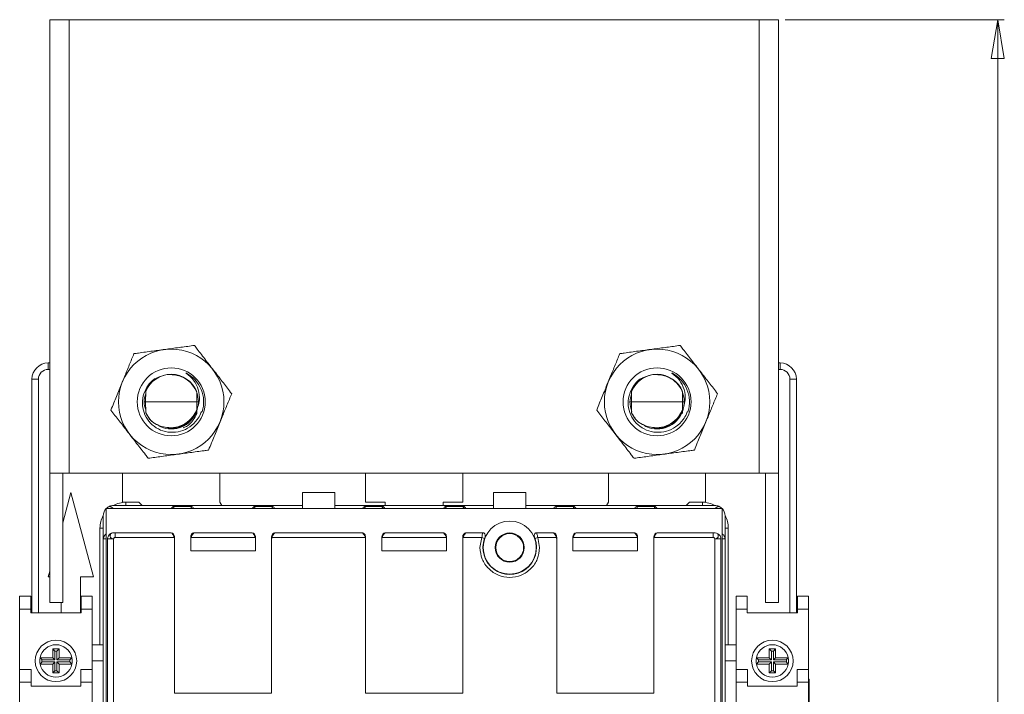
# Model space of a CAD drawing. Header units: millimetres. Extents: x 0 to 841, y 0 to 594.
# Tile 4 of 11: x 106 to 258, y 349 to 453. Entities that reach past the tile are written whole.
import ezdxf

# ---------------------------------------------------------------- set-up
doc = ezdxf.new("R2010")
doc.units = ezdxf.units.MM
doc.styles.add('SLDTEXTSTYLE3', font='TXT', dxfattribs={"width": 0.75})
doc.dimstyles.new('SLDDIMSTYLE0', dxfattribs={"dimtxt": 5.820833, "dimasz": 6, "dimexe": 0, "dimexo": 0.0625, "dimgap": 1.455208, "dimtad": 2, "dimdec": 1, "dimrnd": 1e-09, "dimzin": 12, "dimdsep": 46, "dimtxsty": 'SLDTEXTSTYLE3', "dimblk1": 'CLOSED', "dimblk2": 'CLOSED', "dimsah": 1, "dimcen": 0.09, "dimadec": 0, "dimazin": 0, "dimtfac": 1, "dimtdec": 1, "dimtofl": 0, "dimtmove": 0, "dimatfit": 3, "dimldrblk": 'CLOSED', "dimfxl": 0, "dimtolj": 1, "dimtzin": 12, "dimarcsym": 0})

# ---------------------------------------------------------------- blocks, each defined once
blk = doc.blocks.new('_CLOSED')
at = {"color": 0, "linetype": 'ByBlock', "lineweight": -2}
for p, q in [((-1, 0.166667), (0, 0)), ((-1, 0.166667), (-1, -0.166667)), ((0, 0), (-1, -0.166667)), ((0, 0), (-1, 0))]:
    blk.add_line(p, q, dxfattribs=at)
blk = doc.blocks.new('*D3')
at = {"color": 7, "linetype": 'Continuous', "lineweight": 0}
for p, q in [((223.82, 453.45), (257.67, 453.45)), ((256.67, 453.45), (256.67, 197.45)), ((238.88, 342.06), (246.74, 342.06)), ((238.88, 342.06), (238.88, 340.88)), ((246.74, 342.06), (246.74, 340.88)), ((238.88, 313.7), (238.88, 314.88)), ((246.74, 313.7), (246.74, 314.88)), ((238.88, 313.7), (246.74, 313.7)), ((223.82, 197.45), (257.67, 197.45))]:
    blk.add_line(p, q, dxfattribs=at)
at = {"color": 7, "linetype": 'Continuous', "lineweight": 0, "xscale": 6, "yscale": 6}
for p, rotation in [((256.67, 453.45, 9.59), 89.99999999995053), ((256.67, 197.45, 9.59), 269.9999999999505)]:
    blk.add_blockref('_CLOSED', p, dxfattribs=dict(at, rotation=rotation))
at = {"color": 7, "linetype": 'Continuous', "lineweight": 0, "char_height": 5.821, "attachment_point": 1, "rotation": 90, "style": 'SLDTEXTSTYLE3'}
for s, insert in [('10,079', (239.93, 316.05)), ('256', (249.17, 321.43))]:
    blk.add_mtext(s, dxfattribs=dict(at, insert=insert))

msp = doc.modelspace()

# ---------------------------------------------------------------- linework, layer by layer
at = {"color": 7, "linetype": 'Continuous', "lineweight": 15}
for p, q in [((110.32, 453.45), (110.32, 383.45)), ((110.32, 453.45), (113.32, 453.45)), ((219.82, 453.45), (113.32, 453.45)), ((113.32, 453.45), (113.32, 383.45)), ((219.82, 383.45), (219.82, 453.45)), ((219.82, 453.45), (222.82, 453.45)), ((222.82, 383.45), (222.82, 453.45)), ((110.07, 400.45), (110.32, 400.45)), ((110.07, 399.45), (110.07, 400.45)), ((222.82, 400.45), (223.07, 400.45)), ((223.07, 400.45), (223.07, 399.45)), ((110.07, 399.45), (110.32, 399.45)), ((222.82, 399.45), (223.07, 399.45)), ((107.57, 361.85), (107.57, 397.95)), ((108.57, 397.95), (107.57, 397.95)), ((108.57, 361.85), (108.57, 397.95)), ((224.57, 397.95), (225.57, 397.95)), ((224.57, 397.95), (224.57, 361.85)), ((225.57, 397.95), (225.57, 361.85)), ((125.12, 394.45), (125.14, 396.02)), ((125.14, 396.02), (125.14, 396.36)), ((133.01, 395.87), (133.02, 394.45)), ((200.12, 394.45), (200.14, 396.02)), ((200.14, 396.02), (200.14, 396.36)), ((208.01, 395.87), (208.02, 394.45)), ((124.89, 394.45), (125.12, 394.45)), ((125.14, 392.87), (125.12, 394.45)), ((125.12, 394.45), (133.02, 394.45)), ((133.02, 394.45), (133.01, 393.26)), ((133.02, 394.45), (133.26, 394.45)), ((199.89, 394.45), (200.12, 394.45)), ((200.14, 392.87), (200.12, 394.45)), ((200.12, 394.45), (208.02, 394.45)), ((208.02, 394.45), (208.01, 393.26)), ((208.02, 394.45), (208.26, 394.45)), ((125.14, 392.75), (125.14, 392.87)), ((132.8, 392.8), (133.01, 393.26)), ((133.01, 392.64), (133.01, 393.26)), ((200.14, 392.75), (200.14, 392.87)), ((207.8, 392.8), (208.01, 393.26)), ((208.01, 392.64), (208.01, 393.26)), ((113.32, 383.45), (110.32, 383.45)), ((110.32, 383.45), (110.32, 363.45)), ((112.32, 363.45), (112.32, 383.45)), ((219.82, 383.45), (113.32, 383.45)), ((121.57, 378.95), (121.57, 383.45)), ((136.57, 383.45), (136.57, 378.95)), ((159.07, 378.95), (159.07, 383.45)), ((174.07, 383.45), (174.07, 378.95)), ((196.57, 383.45), (196.57, 378.95)), ((211.57, 378.95), (211.57, 383.45)), ((222.82, 383.45), (219.82, 383.45)), ((220.82, 383.45), (220.82, 363.45)), ((222.82, 383.45), (222.82, 363.45)), ((112.32, 375.78), (113.57, 380.45)), ((113.57, 380.45), (117.06, 367.45)), ((154.32, 380.45), (149.32, 380.45)), ((149.32, 380.45), (149.32, 377.98)), ((154.32, 377.98), (154.32, 380.45)), ((178.82, 380.45), (178.82, 377.98)), ((183.82, 380.45), (178.82, 380.45)), ((183.82, 380.45), (183.82, 377.98)), ((124.07, 378.95), (121.57, 378.95)), ((122.07, 378.95), (122.07, 378.45)), ((124.57, 378.45), (124.07, 378.95)), ((136.57, 378.95), (136.87, 378.45)), ((162.07, 378.95), (159.07, 378.95)), ((162.07, 378.45), (162.07, 378.95)), ((171.07, 378.95), (171.07, 378.45)), ((174.07, 378.95), (171.07, 378.95)), ((196.57, 378.95), (196.28, 378.45)), ((208.57, 378.45), (209.07, 378.95)), ((209.07, 378.95), (211.57, 378.95)), ((211.07, 378.95), (211.07, 378.45)), ((119.04, 377.98), (119.04, 272.91)), ((214.11, 377.98), (119.04, 377.98)), ((149.32, 378.45), (120.17, 378.45)), ((132.27, 378.3), (129.38, 378.3)), ((144.77, 378.3), (141.88, 378.3)), ((154.32, 378.45), (178.82, 378.45)), ((158.88, 378.3), (161.77, 378.3)), ((171.38, 378.3), (174.27, 378.3)), ((183.82, 378.45), (212.97, 378.45)), ((188.38, 378.3), (191.27, 378.3)), ((200.88, 378.3), (203.77, 378.3)), ((214.11, 272.91), (214.11, 377.98)), ((118.57, 373.28), (118.57, 376.85)), ((214.57, 376.85), (214.57, 373.28)), ((118.07, 374.95), (118.07, 356.95)), ((118.07, 374.95), (118.57, 374.95)), ((120.36, 374.25), (120.42, 374.24)), ((120.36, 374.25), (120.36, 374.25)), ((129.07, 374.25), (120.36, 374.25)), ((129.07, 374.24), (120.42, 374.24)), ((129.07, 374.24), (129.07, 374.25)), ((132.57, 374.25), (132.57, 374.24)), ((141.57, 374.25), (132.57, 374.25)), ((132.57, 374.24), (141.57, 374.24)), ((141.57, 374.24), (141.57, 374.25)), ((145.07, 374.24), (145.07, 374.25)), ((158.57, 374.25), (145.07, 374.25)), ((158.57, 374.24), (145.07, 374.24)), ((158.57, 374.24), (158.57, 374.25)), ((162.07, 374.25), (162.07, 374.24)), ((171.07, 374.25), (162.07, 374.25)), ((162.07, 374.24), (171.07, 374.24)), ((171.07, 374.24), (171.07, 374.25)), ((174.57, 374.24), (174.57, 374.25)), ((177.16, 374.25), (174.57, 374.25)), ((177.15, 374.24), (174.57, 374.24)), ((177.15, 374.24), (177.16, 374.25)), ((185.49, 374.25), (185.5, 374.24)), ((188.07, 374.25), (185.49, 374.25)), ((188.07, 374.24), (185.5, 374.24)), ((188.07, 374.24), (188.07, 374.25)), ((191.57, 374.25), (191.57, 374.24)), ((200.57, 374.25), (191.57, 374.25)), ((191.57, 374.24), (200.57, 374.24)), ((200.57, 374.24), (200.57, 374.25)), ((204.07, 374.25), (204.07, 374.24)), ((212.78, 374.25), (204.07, 374.25)), ((204.07, 374.24), (212.73, 374.24)), ((212.73, 374.24), (212.78, 374.25)), ((212.73, 373.53), (212.73, 374.24)), ((212.78, 374.25), (212.79, 374.25)), ((215.07, 374.95), (214.57, 374.95)), ((215.07, 356.95), (215.07, 374.95)), ((118.6, 373.28), (118.57, 373.28)), ((118.57, 373.28), (118.57, 277.61)), ((118.64, 373.59), (118.6, 373.28)), ((119.04, 373.28), (118.6, 373.28)), ((119.24, 373.28), (119.24, 277.61)), ((120.17, 373.28), (119.24, 373.28)), ((120.17, 373.28), (120.17, 277.61)), ((129.53, 373.53), (120.42, 373.53)), ((129.57, 373.24), (129.57, 373.54)), ((129.57, 349.45), (129.57, 373.24)), ((132.07, 373.54), (132.07, 373.24)), ((132.07, 373.24), (132.07, 371.45)), ((142.03, 373.53), (132.12, 373.53)), ((142.07, 373.54), (142.07, 373.24)), ((142.07, 373.24), (142.07, 371.45)), ((144.57, 373.54), (144.57, 373.24)), ((144.57, 373.24), (144.57, 349.45)), ((159.03, 373.53), (144.62, 373.53)), ((159.07, 373.54), (159.07, 373.24)), ((159.07, 349.45), (159.07, 373.24)), ((161.57, 373.54), (161.57, 373.24)), ((161.57, 373.24), (161.57, 371.45)), ((171.53, 373.53), (161.62, 373.53)), ((171.57, 373.54), (171.57, 373.24)), ((171.57, 373.24), (171.57, 371.45)), ((174.07, 373.24), (174.07, 373.54)), ((174.07, 373.24), (174.07, 349.45)), ((177.01, 373.53), (174.12, 373.53)), ((176.72, 371.95), (177.01, 373.53)), ((177.44, 373.37), (177.01, 373.53)), ((185.64, 373.53), (185.21, 373.37)), ((185.64, 373.53), (185.92, 371.95)), ((188.53, 373.53), (185.64, 373.53)), ((188.57, 373.54), (188.57, 373.24)), ((188.57, 349.45), (188.57, 373.24)), ((191.07, 373.54), (191.07, 373.24)), ((191.07, 373.24), (191.07, 371.45)), ((191.12, 373.53), (201.03, 373.53)), ((201.07, 373.54), (201.07, 373.24)), ((201.07, 373.24), (201.07, 371.45)), ((203.57, 373.24), (203.57, 373.54)), ((203.57, 373.24), (203.57, 349.45)), ((212.73, 373.53), (203.62, 373.53)), ((212.97, 373.28), (212.97, 277.61)), ((213.91, 373.28), (212.97, 373.28)), ((213.91, 277.61), (213.91, 373.28)), ((214.54, 373.28), (214.11, 373.28)), ((214.54, 373.28), (214.51, 373.59)), ((214.57, 373.28), (214.54, 373.28)), ((214.57, 373.28), (214.57, 277.61)), ((132.07, 371.45), (142.07, 371.45)), ((171.57, 371.45), (161.57, 371.45)), ((201.07, 371.45), (191.07, 371.45)), ((110.09, 367.45), (110.32, 368.32)), ((110.32, 367.45), (110.09, 367.45)), ((117.06, 367.45), (115.07, 367.45)), ((115.07, 367.45), (115.07, 361.85)), ((105.67, 364.45), (107.37, 364.45)), ((105.67, 362.45), (105.67, 364.45)), ((107.37, 364.45), (107.37, 362.45)), ((112.32, 363.45), (110.32, 363.45)), ((112.07, 361.85), (112.07, 363.45)), ((115.17, 364.45), (116.87, 364.45)), ((115.17, 362.45), (115.17, 364.45)), ((116.87, 364.45), (116.87, 362.45)), ((216.27, 364.45), (217.97, 364.45)), ((216.27, 362.45), (216.27, 364.45)), ((217.97, 364.45), (217.97, 362.45)), ((222.82, 363.45), (220.82, 363.45)), ((225.77, 364.45), (227.47, 364.45)), ((225.77, 362.45), (225.77, 364.45)), ((227.47, 364.45), (227.47, 362.45)), ((107.37, 362.45), (105.67, 362.45)), ((105.67, 353.15), (105.67, 362.45)), ((107.37, 361.85), (107.37, 362.45)), ((107.37, 361.85), (115.17, 361.85)), ((116.87, 362.45), (115.17, 362.45)), ((115.17, 361.85), (115.17, 362.45)), ((116.87, 354.45), (116.87, 362.45)), ((217.97, 362.45), (216.27, 362.45)), ((216.27, 354.45), (216.27, 362.45)), ((217.97, 361.85), (217.97, 362.45)), ((225.77, 361.85), (217.97, 361.85)), ((227.47, 362.45), (225.77, 362.45)), ((225.77, 361.85), (225.77, 362.45)), ((227.47, 353.15), (227.47, 362.45)), ((111.12, 355.95), (110.77, 356.3)), ((110.77, 356.3), (111.77, 356.3)), ((110.77, 354.95), (110.77, 356.3)), ((111.12, 355.95), (111.43, 355.95)), ((111.12, 354.6), (111.12, 355.95)), ((111.43, 355.95), (111.77, 356.3)), ((111.43, 355.95), (111.43, 354.6)), ((111.77, 356.3), (111.77, 354.95)), ((116.87, 356.95), (118.57, 356.95)), ((216.27, 356.95), (214.57, 356.95)), ((221.72, 355.95), (221.37, 356.3)), ((222.37, 356.3), (221.37, 356.3)), ((221.37, 356.3), (221.37, 354.95)), ((222.03, 355.95), (221.72, 355.95)), ((221.72, 355.95), (221.72, 354.6)), ((222.03, 355.95), (222.37, 356.3)), ((222.03, 354.6), (222.03, 355.95)), ((222.37, 354.95), (222.37, 356.3)), ((109.12, 354.6), (108.82, 354.95)), ((108.82, 354.95), (110.77, 354.95)), ((109.12, 354.29), (108.82, 353.95)), ((109.12, 354.6), (111.12, 354.6)), ((111.12, 354.29), (109.12, 354.29)), ((111.12, 354.6), (110.77, 354.95)), ((111.12, 354.29), (110.77, 353.95)), ((111.12, 352.94), (111.12, 354.29)), ((111.43, 354.6), (111.77, 354.95)), ((111.43, 354.6), (113.42, 354.6)), ((111.43, 354.29), (111.43, 352.94)), ((111.43, 354.29), (111.77, 353.95)), ((113.42, 354.29), (111.43, 354.29)), ((111.77, 354.95), (113.72, 354.95)), ((113.42, 354.6), (113.72, 354.95)), ((113.42, 354.29), (113.72, 353.95)), ((116.87, 354.45), (116.87, 353.15)), ((118.57, 354.45), (116.87, 354.45)), ((216.27, 354.45), (214.57, 354.45)), ((216.27, 354.45), (216.27, 353.15)), ((219.72, 354.6), (219.42, 354.95)), ((221.37, 354.95), (219.42, 354.95)), ((219.72, 354.29), (219.42, 353.95)), ((221.72, 354.6), (219.72, 354.6)), ((219.72, 354.29), (221.72, 354.29)), ((221.72, 354.6), (221.37, 354.95)), ((221.72, 354.29), (221.37, 353.95)), ((221.72, 354.29), (221.72, 352.94)), ((222.03, 354.6), (222.37, 354.95)), ((224.02, 354.6), (222.03, 354.6)), ((222.03, 354.29), (222.37, 353.95)), ((222.03, 354.29), (224.02, 354.29)), ((222.03, 352.94), (222.03, 354.29)), ((224.32, 354.95), (222.37, 354.95)), ((224.02, 354.6), (224.32, 354.95)), ((224.02, 354.29), (224.32, 353.95)), ((105.67, 353.15), (107.42, 353.15)), ((105.67, 351.15), (105.67, 353.15)), ((107.42, 353.15), (107.42, 351.15)), ((110.77, 353.95), (108.82, 353.95)), ((110.77, 352.6), (110.77, 353.95)), ((111.12, 352.94), (110.77, 352.6)), ((111.43, 352.94), (111.12, 352.94)), ((111.43, 352.94), (111.77, 352.6)), ((111.77, 353.95), (111.77, 352.6)), ((113.72, 353.95), (111.77, 353.95)), ((115.12, 353.15), (116.87, 353.15)), ((115.12, 351.15), (115.12, 353.15)), ((116.87, 353.15), (116.87, 351.15)), ((216.27, 353.15), (218.02, 353.15)), ((216.27, 351.15), (216.27, 353.15)), ((218.02, 353.15), (218.02, 351.15)), ((219.42, 353.95), (221.37, 353.95)), ((221.37, 353.95), (221.37, 352.6)), ((221.72, 352.94), (221.37, 352.6)), ((221.72, 352.94), (222.03, 352.94)), ((222.03, 352.94), (222.37, 352.6)), ((222.37, 353.95), (224.32, 353.95)), ((222.37, 352.6), (222.37, 353.95)), ((225.72, 353.15), (227.47, 353.15)), ((225.72, 351.15), (225.72, 353.15)), ((227.47, 353.15), (227.47, 351.15)), ((107.42, 351.15), (105.67, 351.15)), ((105.67, 351.15), (105.67, 299.75)), ((107.42, 350.55), (107.42, 351.15)), ((111.77, 352.6), (110.77, 352.6)), ((115.12, 350.55), (115.12, 351.15)), ((116.87, 351.15), (115.12, 351.15)), ((116.87, 299.75), (116.87, 351.15)), ((218.02, 351.15), (216.27, 351.15)), ((216.27, 351.15), (216.27, 299.75)), ((218.02, 350.55), (218.02, 351.15)), ((221.37, 352.6), (222.37, 352.6)), ((225.72, 350.55), (225.72, 351.15)), ((227.47, 351.15), (225.72, 351.15)), ((227.57, 351.65), (227.47, 351.65)), ((227.47, 299.75), (227.47, 351.15)), ((227.57, 351.65), (227.57, 350.65)), ((107.42, 350.55), (115.12, 350.55)), ((225.72, 350.55), (218.02, 350.55)), ((227.57, 350.65), (227.47, 350.65)), ((227.57, 350.65), (227.57, 302.75)), ((144.57, 349.45), (129.57, 349.45)), ((174.07, 349.45), (159.07, 349.45)), ((203.57, 349.45), (188.57, 349.45))]:
    msp.add_line(p, q, dxfattribs=at)
for centre, radius in [((129.07, 394.45), 8.14), ((204.07, 394.45), 8.14), ((129.07, 394.45), 5.25), ((204.07, 394.45), 5.25), ((181.32, 371.95), 4.1), ((181.32, 371.95), 2.25), ((181.32, 371.95), 2.15), ((111.27, 354.45), 3.2), ((221.87, 354.45), 3.2)]:
    msp.add_circle(centre, radius, dxfattribs=at)
for centre, radius, start, end in [((110.07, 397.95), 2.5, 90, 180), ((223.07, 397.95), 2.5, 360, 90), ((110.07, 397.95), 1.5, 90, 180), ((129.07, 394.45), 5, 342.1554, 62.9403), ((204.07, 394.45), 5, 342.1554, 62.9403), ((223.07, 397.95), 1.5, 360, 90), ((122.07, 374.95), 4, 90, 118.9679), ((211.07, 374.95), 4, 61.0321, 90), ((120.17, 376.85), 1.6, 135, 180), ((120.17, 376.85), 1.6, 112.5033, 135), ((120.17, 376.85), 1.6, 90, 112.5036), ((212.97, 376.85), 1.6, 67.4964, 90), ((212.97, 376.85), 1.6, 45, 67.4967), ((212.97, 376.85), 1.6, 0, 45), ((122.07, 374.95), 4, 151.0321, 180), ((211.07, 374.95), 4, 360, 28.9679), ((119.66, 373.15), 1.12, 123.691, 156.954), ((176.99, 373.53), 0.731, 51.0451, 76.8187), ((185.66, 373.53), 0.731, 103.1813, 128.9549), ((213.49, 373.15), 1.12, 23.046, 56.309), ((119.4, 373.28), 0.828, 157.9807, 179.8277), ((181.32, 371.95), 4.14, 159.8343, 20.1657), ((213.75, 373.28), 0.828, 0.1723, 22.0193), ((111.27, 354.45), 2.5, 11.537, 168.463), ((221.87, 354.45), 2.5, 11.537, 168.463), ((111.27, 354.45), 2.5, 168.463, 191.537), ((111.27, 354.45), 2.16, 175.8588, 184.1412), ((111.27, 354.45), 2.16, 355.8588, 4.1412), ((111.27, 354.45), 2.5, 348.463, 11.537), ((221.87, 354.45), 2.5, 168.463, 191.537), ((221.87, 354.45), 2.16, 175.8588, 184.1412), ((221.87, 354.45), 2.16, 355.8588, 4.1412), ((221.87, 354.45), 2.5, 348.463, 11.537), ((111.27, 354.45), 2.5, 191.537, 348.463), ((221.87, 354.45), 2.5, 191.537, 348.463)]:
    msp.add_arc(centre, radius, start, end, dxfattribs=at)
for centre, major_axis, ratio, start_param, end_param in [((129.07, 394.47), (0, 4.23), 0.999987, 5.087823, 7.478547), ((204.07, 394.47), (0, 4.23), 0.999987, 5.087823, 7.478547), ((129.07, 394.42), (0, 4.23), 0.999987, 1.946231, 2.362308), ((204.07, 394.42), (0, 4.23), 0.999987, 1.946231, 2.362308), ((120.17, 376.85), (1.48, -1.48), 0.414214, 1.963495, 2.356184), ((129.07, 377.74), (0, -0.707), 0.707107, 1.914799, 2.492711), ((132.57, 377.74), (0, 0.707), 0.707107, 0.648882, 1.226793), ((141.57, 377.74), (0, -0.707), 0.707107, 1.914799, 2.492711), ((145.07, 377.74), (0, 0.707), 0.707107, 0.648882, 1.226793), ((158.57, 377.74), (0, -0.707), 0.707107, 1.914799, 2.492711), ((162.07, 377.74), (0, 0.707), 0.707107, 0.648882, 1.226793), ((171.07, 377.74), (0, -0.707), 0.707107, 1.914799, 2.492711), ((174.57, 377.74), (0, 0.707), 0.707107, 0.648882, 1.226793), ((188.07, 377.74), (0, -0.707), 0.707107, 1.914799, 2.492711), ((191.57, 377.74), (0, 0.707), 0.707107, 0.648882, 1.226793), ((200.57, 377.74), (0, -0.707), 0.707107, 1.914799, 2.492711), ((204.07, 377.74), (0, 0.707), 0.707107, 0.648882, 1.226793), ((212.97, 376.85), (1.48, 1.48), 0.414214, 0.785409, 1.178097), ((129.07, 373.54), (0, -0.707), 0.707107, 1.570796, 3.141593), ((132.57, 373.54), (0, 0.707), 0.707107, 0, 1.570796), ((141.57, 373.54), (0, -0.707), 0.707107, 1.570796, 3.141593), ((145.07, 373.54), (0, 0.707), 0.707107, 0, 1.570796), ((158.57, 373.54), (0, -0.707), 0.707107, 1.570796, 3.141593), ((162.07, 373.54), (0, 0.707), 0.707107, 0, 1.570796), ((171.07, 373.54), (0, -0.707), 0.707107, 1.570796, 3.141593), ((174.57, 373.54), (0, 0.707), 0.707107, 0, 1.570796), ((188.07, 373.54), (0, -0.707), 0.707107, 1.570796, 3.141593), ((191.57, 373.54), (0, 0.707), 0.707107, 0, 1.570796), ((200.57, 373.54), (0, -0.707), 0.707107, 1.570796, 3.141593), ((204.07, 373.54), (0, 0.707), 0.707107, 0, 1.570796), ((129.07, 373.24), (0, -0.707), 0.707107, 1.570796, 1.997875), ((132.57, 373.24), (0, 0.707), 0.707107, 1.143718, 1.570796), ((141.57, 373.24), (0, -0.707), 0.707107, 1.570796, 1.997875), ((145.07, 373.24), (0, 0.707), 0.707107, 1.143718, 1.570796), ((158.57, 373.24), (0, -0.707), 0.707107, 1.570796, 1.997875), ((162.07, 373.24), (0, 0.707), 0.707107, 1.143718, 1.570796), ((171.07, 373.24), (0, -0.707), 0.707107, 1.570796, 1.997875), ((174.57, 373.24), (0, 0.707), 0.707107, 1.143718, 1.570796), ((188.07, 373.24), (0, -0.707), 0.707107, 1.570796, 1.997875), ((191.57, 373.24), (0, 0.707), 0.707107, 1.143718, 1.570796), ((200.57, 373.24), (0, -0.707), 0.707107, 1.570796, 1.997875), ((204.07, 373.24), (0, 0.707), 0.707107, 1.143718, 1.570796)]:
    msp.add_ellipse(centre, major_axis=major_axis, ratio=ratio, start_param=start_param, end_param=end_param, dxfattribs=at)
for points, knots in [([(132.64, 403.16), (131.95, 403.06), (130.57, 402.87), (128.38, 402.58), (126.16, 402.28), (124.48, 402.05), (123.55, 401.92), (123.31, 401.89)], [0, 0, 0, 0, 0.226918, 0.459249, 0.686874, 0.922616, 1, 1, 1, 1]), ([(138.4, 395.71), (137.98, 396.26), (137.12, 397.37), (135.77, 399.11), (134.4, 400.88), (133.36, 402.22), (132.78, 402.97), (132.64, 403.16)], [0, 0, 0, 0, 0.226918, 0.459249, 0.686874, 0.922616, 1, 1, 1, 1]), ([(207.64, 403.16), (206.95, 403.06), (205.57, 402.87), (203.38, 402.58), (201.16, 402.28), (199.48, 402.05), (198.55, 401.92), (198.31, 401.89)], [0, 0, 0, 0, 0.226918, 0.459249, 0.686874, 0.922616, 1, 1, 1, 1]), ([(213.4, 395.71), (212.98, 396.26), (212.12, 397.37), (210.77, 399.11), (209.4, 400.88), (208.36, 402.22), (207.78, 402.97), (207.64, 403.16)], [0, 0, 0, 0, 0.226918, 0.459249, 0.686874, 0.922616, 1, 1, 1, 1]), ([(123.31, 401.89), (123.08, 401.31), (122.6, 400.15), (121.83, 398.27), (121.02, 396.28), (120.32, 394.56), (119.9, 393.55), (119.75, 393.18)], [0, 0, 0, 0, 0.204511, 0.412734, 0.636915, 0.869433, 1, 1, 1, 1]), ([(198.31, 401.89), (198.08, 401.31), (197.6, 400.15), (196.83, 398.27), (196.02, 396.28), (195.32, 394.56), (194.9, 393.55), (194.75, 393.18)], [0, 0, 0, 0, 0.204511, 0.412734, 0.636915, 0.869433, 1, 1, 1, 1]), ([(129.79, 398.57), (129.39, 398.62), (128.51, 398.73), (127.18, 398.37), (125.96, 397.58), (125.06, 396.41), (124.58, 395), (124.6, 393.49), (125.11, 392.05), (126.08, 390.84), (127.4, 390.02), (128.94, 389.66), (130.53, 389.83), (132, 390.52), (133.02, 391.52), (133.52, 392.38), (133.68, 392.79), (133.73, 392.89)], [0, 0, 0, 0, 0.058451, 0.126999, 0.195806, 0.266347, 0.33685, 0.408961, 0.481481, 0.554838, 0.62936, 0.703992, 0.780505, 0.856987, 0.93492, 0.984255, 1, 1, 1, 1]), ([(133.2, 393.74), (133.23, 393.99), (133.31, 394.7), (133.08, 395.9), (132.38, 397.15), (131.48, 397.93), (130.59, 398.38), (130.08, 398.5), (129.79, 398.57)], [0, 0, 0, 0, 0.114882, 0.329531, 0.544181, 0.758831, 0.864999, 1, 1, 1, 1]), ([(131.35, 398.9), (131.77, 398.55), (132.6, 397.86), (133.32, 396.37), (133.51, 394.92), (133.29, 394.07), (133.2, 393.74)], [0, 0, 0, 0, 0.274903, 0.549791, 0.825435, 1, 1, 1, 1]), ([(204.79, 398.57), (204.39, 398.62), (203.51, 398.73), (202.18, 398.37), (200.96, 397.58), (200.06, 396.41), (199.58, 395), (199.6, 393.49), (200.11, 392.05), (201.08, 390.84), (202.4, 390.02), (203.94, 389.66), (205.53, 389.83), (207, 390.52), (208.02, 391.52), (208.52, 392.38), (208.68, 392.79), (208.73, 392.89)], [0, 0, 0, 0, 0.058451, 0.126999, 0.195806, 0.266347, 0.33685, 0.408961, 0.481481, 0.554838, 0.62936, 0.703992, 0.780505, 0.856987, 0.93492, 0.984255, 1, 1, 1, 1]), ([(208.2, 393.74), (208.23, 393.99), (208.31, 394.7), (208.08, 395.9), (207.38, 397.15), (206.48, 397.93), (205.59, 398.38), (205.08, 398.5), (204.79, 398.57)], [0, 0, 0, 0, 0.114882, 0.329531, 0.544181, 0.758831, 0.864999, 1, 1, 1, 1]), ([(206.35, 398.9), (206.77, 398.55), (207.6, 397.86), (208.32, 396.37), (208.51, 394.92), (208.29, 394.07), (208.2, 393.74)], [0, 0, 0, 0, 0.274903, 0.549791, 0.825435, 1, 1, 1, 1]), ([(126.57, 398.03), (126.32, 397.85), (125.75, 397.46), (125.42, 396.86), (125.25, 396.53)], [0, 0, 0, 0, 0.456241, 1, 1, 1, 1]), ([(201.63, 398.07), (201.35, 397.88), (200.77, 397.48), (200.43, 396.85), (200.25, 396.53)], [0, 0, 0, 0, 0.475118, 1, 1, 1, 1]), ([(125.14, 395.71), (125.01, 395.28), (124.76, 394.45), (125.01, 393.61), (125.13, 393.2)], [0, 0, 0, 0, 0.510476, 1, 1, 1, 1]), ([(134.83, 387), (134.98, 387.37), (135.39, 388.37), (136.09, 390.08), (136.9, 392.06), (137.68, 393.96), (138.16, 395.13), (138.4, 395.71)], [0, 0, 0, 0, 0.130567, 0.355236, 0.58726, 0.791346, 1, 1, 1, 1]), ([(200.14, 395.71), (200.01, 395.28), (199.75, 394.37), (200.03, 393.46), (200.18, 392.97)], [0, 0, 0, 0, 0.466694, 1, 1, 1, 1]), ([(209.83, 387), (209.98, 387.37), (210.39, 388.37), (211.09, 390.08), (211.9, 392.06), (212.68, 393.96), (213.16, 395.13), (213.4, 395.71)], [0, 0, 0, 0, 0.130567, 0.355236, 0.58726, 0.791346, 1, 1, 1, 1]), ([(126.93, 390.94), (127.11, 390.81), (127.73, 390.35), (129.1, 390.17), (130.73, 390.48), (132.12, 391.42), (132.93, 392.61), (133.13, 393.44), (133.2, 393.74)], [0, 0, 0, 0, 0.082369, 0.283683, 0.484997, 0.686311, 0.887625, 1, 1, 1, 1]), ([(201.93, 390.94), (202.11, 390.81), (202.73, 390.35), (204.1, 390.17), (205.73, 390.48), (207.12, 391.42), (207.93, 392.61), (208.13, 393.44), (208.2, 393.74)], [0, 0, 0, 0, 0.0823693, 0.2836831, 0.4849969, 0.6863107, 0.8876245, 1, 1, 1, 1]), ([(119.75, 393.18), (120.17, 392.63), (121.03, 391.53), (122.38, 389.78), (123.75, 388.01), (124.79, 386.67), (125.37, 385.92), (125.51, 385.74)], [0, 0, 0, 0, 0.226918, 0.459249, 0.686874, 0.922616, 1, 1, 1, 1]), ([(125.14, 392.75), (125.33, 392.39), (125.6, 391.91), (125.99, 391.52), (126.1, 391.41)], [0, 0, 0, 0, 0.7307229, 1, 1, 1, 1]), ([(127.58, 390.66), (127.95, 390.58), (128.78, 390.39), (130.18, 390.54), (131.58, 391.22), (132.4, 392.12), (132.73, 392.69), (132.8, 392.8)], [0, 0, 0, 0, 0.184272, 0.418429, 0.676862, 0.934578, 1, 1, 1, 1]), ([(132.8, 392.8), (132.54, 392.36), (132.02, 391.46), (130.67, 390.61), (129.28, 390.26), (128.46, 390.48), (128.15, 390.56)], [0, 0, 0, 0, 0.266097, 0.548914, 0.831731, 1, 1, 1, 1]), ([(133.01, 392.64), (132.84, 392.31), (132.46, 391.54), (131.69, 390.75), (131.07, 390.49), (130.89, 390.42)], [0, 0, 0, 0, 0.356482, 0.817729, 1, 1, 1, 1]), ([(133.83, 392.91), (133.82, 392.91), (133.78, 392.9), (133.74, 392.9), (133.73, 392.89)], [0, 0, 0, 0, 0.49998, 1, 1, 1, 1]), ([(194.75, 393.18), (195.17, 392.63), (196.03, 391.53), (197.38, 389.78), (198.75, 388.01), (199.79, 386.67), (200.37, 385.92), (200.51, 385.74)], [0, 0, 0, 0, 0.226918, 0.459249, 0.686874, 0.922616, 1, 1, 1, 1]), ([(200.14, 392.75), (200.33, 392.39), (200.6, 391.91), (200.99, 391.52), (201.1, 391.41)], [0, 0, 0, 0, 0.7307229, 1, 1, 1, 1]), ([(202.58, 390.66), (202.95, 390.58), (203.78, 390.39), (205.18, 390.54), (206.58, 391.22), (207.4, 392.12), (207.73, 392.69), (207.8, 392.8)], [0, 0, 0, 0, 0.184272, 0.418429, 0.676862, 0.934578, 1, 1, 1, 1]), ([(207.8, 392.8), (207.54, 392.36), (207.02, 391.46), (205.67, 390.61), (204.28, 390.26), (203.46, 390.48), (203.15, 390.56)], [0, 0, 0, 0, 0.266097, 0.548914, 0.831731, 1, 1, 1, 1]), ([(208.83, 392.91), (208.82, 392.91), (208.78, 392.9), (208.74, 392.9), (208.73, 392.89)], [0, 0, 0, 0, 0.49998, 1, 1, 1, 1]), ([(126.1, 391.41), (126.25, 391.31), (126.7, 390.97), (127.23, 390.79), (127.58, 390.66)], [0, 0, 0, 0, 0.3292343, 1, 1, 1, 1]), ([(201.1, 391.41), (201.25, 391.31), (201.7, 390.97), (202.23, 390.79), (202.58, 390.66)], [0, 0, 0, 0, 0.329234, 1, 1, 1, 1]), ([(125.51, 385.74), (126.19, 385.83), (127.58, 386.02), (129.76, 386.32), (131.99, 386.62), (133.66, 386.84), (134.6, 386.97), (134.83, 387)], [0, 0, 0, 0, 0.226918, 0.459249, 0.686874, 0.922616, 1, 1, 1, 1]), ([(200.51, 385.74), (201.19, 385.83), (202.58, 386.02), (204.76, 386.32), (206.99, 386.62), (208.66, 386.84), (209.6, 386.97), (209.83, 387)], [0, 0, 0, 0, 0.226918, 0.459249, 0.686874, 0.922616, 1, 1, 1, 1]), ([(129.38, 378.3), (129.28, 378.21), (129.18, 378.11), (129.08, 377.98), (129.07, 377.98)], [0, 0, 0, 0, 0.987606, 1, 1, 1, 1]), ([(132.57, 377.98), (132.57, 377.98), (132.47, 378.11), (132.37, 378.21), (132.27, 378.3)], [0, 0, 0, 0, 0.012394, 1, 1, 1, 1]), ([(141.88, 378.3), (141.78, 378.21), (141.68, 378.11), (141.58, 377.98), (141.57, 377.98)], [0, 0, 0, 0, 0.987606, 1, 1, 1, 1]), ([(145.07, 377.98), (145.07, 377.98), (144.97, 378.11), (144.87, 378.21), (144.77, 378.3)], [0, 0, 0, 0, 0.012394, 1, 1, 1, 1]), ([(158.88, 378.3), (158.78, 378.21), (158.68, 378.11), (158.58, 377.98), (158.57, 377.98)], [0, 0, 0, 0, 0.987606, 1, 1, 1, 1]), ([(162.07, 377.98), (162.07, 377.98), (161.97, 378.11), (161.87, 378.21), (161.77, 378.3)], [0, 0, 0, 0, 0.012394, 1, 1, 1, 1]), ([(171.38, 378.3), (171.28, 378.21), (171.18, 378.11), (171.08, 377.98), (171.07, 377.98)], [0, 0, 0, 0, 0.987606, 1, 1, 1, 1]), ([(174.57, 377.98), (174.57, 377.98), (174.47, 378.11), (174.37, 378.21), (174.27, 378.3)], [0, 0, 0, 0, 0.012394, 1, 1, 1, 1]), ([(188.07, 377.98), (188.08, 377.98), (188.18, 378.11), (188.28, 378.21), (188.38, 378.3)], [0, 0, 0, 0, 0.012394, 1, 1, 1, 1]), ([(191.57, 377.98), (191.57, 377.98), (191.47, 378.11), (191.37, 378.21), (191.27, 378.3)], [0, 0, 0, 0, 0.012394, 1, 1, 1, 1]), ([(200.88, 378.3), (200.78, 378.21), (200.68, 378.11), (200.58, 377.98), (200.57, 377.98)], [0, 0, 0, 0, 0.987606, 1, 1, 1, 1]), ([(204.07, 377.98), (204.07, 377.98), (203.97, 378.11), (203.87, 378.21), (203.77, 378.3)], [0, 0, 0, 0, 0.012394, 1, 1, 1, 1]), ([(119.68, 374.08), (119.65, 374.06), (119.54, 373.98), (119.37, 373.79), (119.26, 373.53), (119.25, 373.35), (119.24, 373.28)], [0, 0, 0, 0, 0.1109312, 0.4428103, 0.7746895, 1, 1, 1, 1]), ([(120.17, 373.28), (120.1, 373.29), (119.98, 373.31), (119.84, 373.38), (119.75, 373.44), (119.68, 373.53), (119.65, 373.62), (119.65, 373.68), (119.65, 373.72), (119.65, 373.73), (119.65, 373.74), (119.65, 373.75), (119.65, 373.75), (119.65, 373.75), (119.65, 373.75), (119.65, 373.75), (119.65, 373.75), (119.65, 373.75), (119.65, 373.75), (119.65, 373.79), (119.66, 373.86), (119.68, 373.97), (119.68, 374.04), (119.68, 374.07), (119.68, 374.08)], [0, 0, 0, 0, 0.197501, 0.305976, 0.397677, 0.49267, 0.594492, 0.64343, 0.669067, 0.682194, 0.688836, 0.692177, 0.693852, 0.694691, 0.695111, 0.695321, 0.695426, 0.695478, 0.695505, 0.695518, 0.794128, 0.892631, 0.994289, 1, 1, 1, 1]), ([(120.36, 374.25), (120.32, 374.25), (120.26, 374.25), (120.15, 374.24), (120.05, 374.22), (119.92, 374.19), (119.8, 374.14), (119.72, 374.1), (119.68, 374.08)], [0, 0, 0, 0, 0.178516, 0.267775, 0.446479, 0.625242, 0.804024, 1, 1, 1, 1]), ([(129.07, 374.24), (129.08, 374.24), (129.17, 374.14), (129.33, 373.95), (129.48, 373.69), (129.52, 373.56), (129.53, 373.53)], [0, 0, 0, 0, 0.006971, 0.553301, 0.908572, 1, 1, 1, 1]), ([(132.12, 373.53), (132.16, 373.63), (132.25, 373.86), (132.43, 374.08), (132.54, 374.21), (132.57, 374.24), (132.57, 374.24)], [0, 0, 0, 0, 0.344973, 0.822858, 0.993033, 1, 1, 1, 1]), ([(141.57, 374.24), (141.58, 374.24), (141.67, 374.14), (141.83, 373.95), (141.98, 373.69), (142.02, 373.56), (142.03, 373.53)], [0, 0, 0, 0, 0.006971, 0.553301, 0.908572, 1, 1, 1, 1]), ([(145.07, 374.24), (145.07, 374.24), (144.98, 374.14), (144.82, 373.95), (144.67, 373.69), (144.63, 373.56), (144.62, 373.53)], [0, 0, 0, 0, 0.006971, 0.553301, 0.908572, 1, 1, 1, 1]), ([(158.57, 374.24), (158.58, 374.24), (158.67, 374.14), (158.83, 373.95), (158.98, 373.69), (159.02, 373.56), (159.03, 373.53)], [0, 0, 0, 0, 0.006971, 0.553301, 0.908572, 1, 1, 1, 1]), ([(161.62, 373.53), (161.66, 373.63), (161.75, 373.86), (161.93, 374.08), (162.04, 374.21), (162.07, 374.24), (162.07, 374.24)], [0, 0, 0, 0, 0.344973, 0.822858, 0.993033, 1, 1, 1, 1]), ([(171.07, 374.24), (171.08, 374.24), (171.17, 374.14), (171.33, 373.95), (171.48, 373.69), (171.52, 373.56), (171.53, 373.53)], [0, 0, 0, 0, 0.0069706, 0.5533012, 0.9085718, 1, 1, 1, 1]), ([(174.57, 374.24), (174.57, 374.24), (174.48, 374.14), (174.32, 373.95), (174.17, 373.69), (174.13, 373.56), (174.12, 373.53)], [0, 0, 0, 0, 0.006971, 0.553301, 0.908572, 1, 1, 1, 1]), ([(177.01, 373.53), (177.03, 373.66), (177.08, 373.93), (177.13, 374.14), (177.15, 374.24)], [0, 0, 0, 0, 0.500017, 1, 1, 1, 1]), ([(177.45, 374.1), (177.42, 374.13), (177.37, 374.19), (177.26, 374.24), (177.19, 374.24), (177.16, 374.25)], [0, 0, 0, 0, 0.352681, 0.706739, 1, 1, 1, 1]), ([(177.44, 373.37), (177.46, 373.45), (177.52, 373.61), (177.54, 373.83), (177.51, 374), (177.46, 374.07), (177.45, 374.1)], [0, 0, 0, 0, 0.33128, 0.664834, 0.879316, 1, 1, 1, 1]), ([(185.2, 374.1), (185.18, 374.05), (185.12, 373.94), (185.11, 373.75), (185.15, 373.56), (185.19, 373.44), (185.21, 373.37)], [0, 0, 0, 0, 0.215639, 0.487939, 0.741173, 1, 1, 1, 1]), ([(185.49, 374.25), (185.46, 374.24), (185.39, 374.24), (185.29, 374.19), (185.23, 374.14), (185.21, 374.1), (185.2, 374.1)], [0, 0, 0, 0, 0.26116, 0.614946, 0.950134, 1, 1, 1, 1]), ([(185.5, 374.24), (185.52, 374.14), (185.56, 373.97), (185.61, 373.71), (185.63, 373.58), (185.64, 373.53)], [0, 0, 0, 0, 0.498907, 0.817754, 1, 1, 1, 1]), ([(188.07, 374.24), (188.08, 374.24), (188.17, 374.14), (188.33, 373.95), (188.48, 373.69), (188.52, 373.56), (188.53, 373.53)], [0, 0, 0, 0, 0.006971, 0.553301, 0.908572, 1, 1, 1, 1]), ([(191.57, 374.24), (191.57, 374.24), (191.48, 374.14), (191.32, 373.95), (191.17, 373.69), (191.13, 373.56), (191.12, 373.53)], [0, 0, 0, 0, 0.006971, 0.553301, 0.908572, 1, 1, 1, 1]), ([(200.57, 374.24), (200.58, 374.24), (200.67, 374.14), (200.83, 373.95), (200.98, 373.69), (201.02, 373.56), (201.03, 373.53)], [0, 0, 0, 0, 0.006971, 0.553301, 0.908572, 1, 1, 1, 1]), ([(204.07, 374.24), (204.07, 374.24), (203.98, 374.14), (203.82, 373.95), (203.67, 373.69), (203.63, 373.56), (203.62, 373.53)], [0, 0, 0, 0, 0.006971, 0.553301, 0.908572, 1, 1, 1, 1]), ([(213.47, 374.08), (213.39, 374.12), (213.21, 374.21), (212.97, 374.25), (212.82, 374.25), (212.79, 374.25)], [0, 0, 0, 0, 0.359031, 0.871027, 1, 1, 1, 1]), ([(213.47, 374.08), (213.47, 374.01), (213.48, 373.87), (213.51, 373.67), (213.47, 373.53), (213.4, 373.44), (213.31, 373.38), (213.17, 373.31), (213.05, 373.29), (212.97, 373.28)], [0, 0, 0, 0, 0.205537, 0.404638, 0.506578, 0.601742, 0.693534, 0.80221, 1, 1, 1, 1]), ([(213.91, 373.28), (213.9, 373.39), (213.88, 373.6), (213.72, 373.88), (213.56, 374.02), (213.47, 374.08), (213.47, 374.08)], [0, 0, 0, 0, 0.332221, 0.664443, 0.996664, 1, 1, 1, 1]), ([(120.17, 373.28), (120.18, 373.32), (120.19, 373.38), (120.25, 373.46), (120.33, 373.52), (120.39, 373.53), (120.42, 373.53)], [0, 0, 0, 0, 0.250751, 0.500265, 0.753002, 1, 1, 1, 1]), ([(212.73, 373.53), (212.76, 373.53), (212.82, 373.52), (212.9, 373.46), (212.96, 373.38), (212.97, 373.31), (212.97, 373.28)], [0, 0, 0, 0, 0.248321, 0.499908, 0.750678, 1, 1, 1, 1]), ([(185.92, 371.95), (185.85, 371.34), (185.72, 370.14), (184.65, 368.61), (183.13, 367.59), (181.32, 367.23), (179.52, 367.59), (178, 368.61), (176.93, 370.14), (176.79, 371.34), (176.72, 371.95)], [0, 0, 0, 0, 0.124974, 0.249996, 0.374999, 0.5, 0.625001, 0.750004, 0.875026, 1, 1, 1, 1])]:
    msp.add_open_spline(points, degree=3, knots=knots, dxfattribs=at)
msp.add_open_spline([(120.42, 373.53), (120.42, 373.6), (120.42, 373.73), (120.42, 373.92), (120.42, 374.09), (120.42, 374.19), (120.42, 374.24)], degree=3, dxfattribs=at)

# ---------------------------------------------------------------- dimensions: what is measured, and where the dimension line sits
at = {"color": 7, "linetype": 'Continuous', "lineweight": 0}
dim = msp.add_linear_dim(base=(256.67, 197.45), p1=(222.82, 453.45), p2=(222.82, 197.45), angle=90, dimstyle='SLDDIMSTYLE0', dxfattribs=at)
dim.commit()
dim.dimension.update_dxf_attribs({"geometry": '*D3', "text_midpoint": (256.67, 327.88), "dimtype": 160})

doc.saveas('drawing.dxf')
